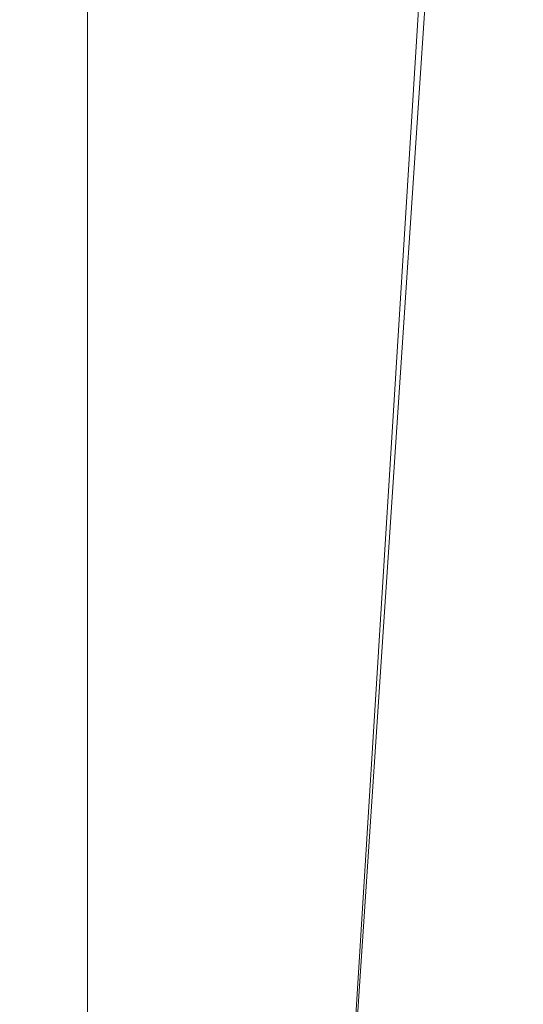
# Model space of a CAD drawing. Header units: metres. Extents: x 167411 to 168816, y 461777 to 462985.
# Tile 142 of 256: x 167524.87 to 167525.87, y 462776.34 to 462778.31. Entities that reach past the tile are written whole.
import ezdxf

# ---------------------------------------------------------------- set-up
doc = ezdxf.new("R2010")
doc.units = ezdxf.units.M
doc.header["$LTSCALE"] = 0.5
doc.layers.add('Zuid-N-WE-GW-AANVULLEN-menggranulaat uitvullen', color=7, linetype='Continuous', lineweight=18, true_color=0xff7f01)
doc.layers.add('Zuid-N-WE-GW-AANVULLEN-zand uitvullen', color=7, linetype='Continuous', lineweight=18, true_color=0x3fff01)

msp = doc.modelspace()

# ---------------------------------------------------------------- hatches: boundary and pattern name
at = {"layer": 'Zuid-N-WE-GW-AANVULLEN-menggranulaat uitvullen', "transparency": 33554687}
h = msp.add_hatch(dxfattribs=at)
h.set_pattern_fill('ANSI31', color=256, scale=20, angle=45)
h.set_pattern_definition([(90, (0, 0), (-2.5, 0), [])])
h.paths.add_polyline_path([(167519.6106, 462779.1235), (167519.3878, 462775.7878), (167518.0263, 462755.3297), (167524.1161, 462754.9761), (167525.4819, 462775.4272), (167525.7016, 462778.7168)])

# ---------------------------------------------------------------- linework, layer by layer
at = {"layer": 'Zuid-N-WE-GW-AANVULLEN-menggranulaat uitvullen'}
msp.add_lwpolyline([(167519.6106, 462779.1235), (167519.3878, 462775.7878), (167518.0263, 462755.3297), (167524.1161, 462754.9761), (167525.4819, 462775.4272), (167525.7016, 462778.7168)], close=True, dxfattribs=at)
at = {"layer": 'Zuid-N-WE-GW-AANVULLEN-zand uitvullen'}
msp.add_lwpolyline([(167539.6589, 462781.7411, 0.004375), (167526.8066, 462782.7824), (167525.8637, 462782.8499), (167525.859, 462782.7803), (167525.5798, 462778.5988), (167525.6796, 462778.5921), (167525.4885, 462775.527), (167530.922, 462775.1642), (167529.5188, 462754.1533), (167524.5274, 462754.448), (167524.4141, 462752.7528), (167530.6981, 462752.209), (167532.4299, 462778.1414, -0.021651), (167595.448, 462770.3178)], format="xyb", dxfattribs=at)

doc.saveas('drawing.dxf')
